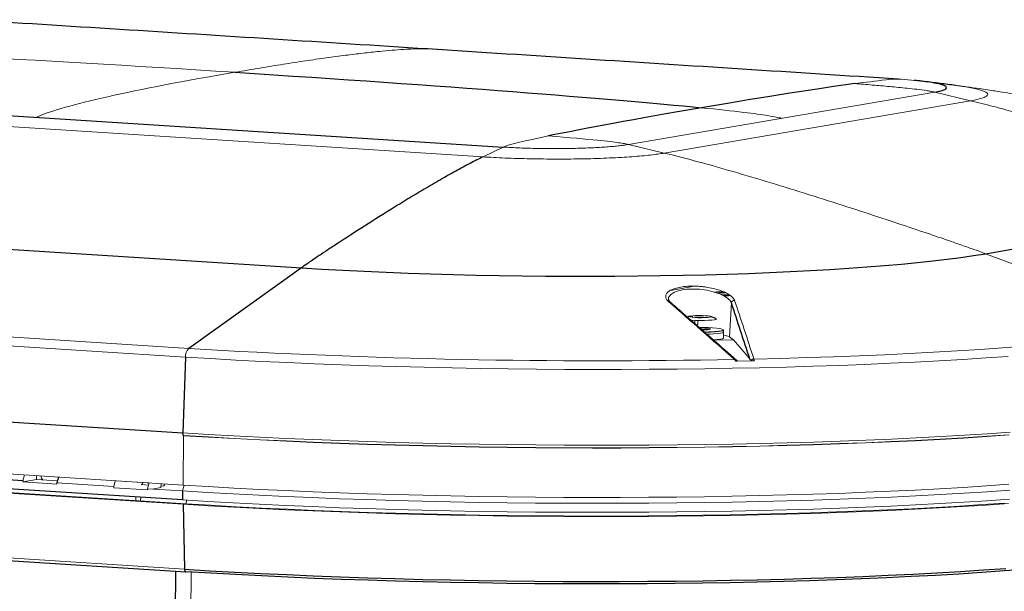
# Model space of a CAD drawing. Header units: millimetres. Extents: x -1472 to 1442, y -78 to 2620.
# Tile 101 of 102: x 886 to 1217, y 2307 to 2500. Entities that reach past the tile are written whole.
import ezdxf

# ---------------------------------------------------------------- set-up
doc = ezdxf.new("R2010")
doc.units = ezdxf.units.MM

msp = doc.modelspace()

# ---------------------------------------------------------------- linework, layer by layer
at = {"color": 7, "linetype": 'Continuous', "lineweight": 25}
for p, q in [((734.41, 2476.95), (1048.14, 2456.94)), ((1189.71, 2478.99), (1189.39, 2479.03)), ((666.53, 2436.3), (980.27, 2416.28)), ((1210.27, 2421.06), (1313.25, 2438.68)), ((980.27, 2416.28), (942.43, 2389.15)), ((1110.78, 2400), (1110.05, 2399.72)), ((1111.34, 2399.85), (1111.34, 2399.68)), ((1119.67, 2399.23), (1117.85, 2399.94)), ((1111.33, 2398.68), (1111.33, 2398.6)), ((941.33, 2386.24), (940.48, 2360.76)), ((626.75, 2380.77), (940.48, 2360.76)), ((940.7, 2359.8), (940.48, 2360.76)), ((940.37, 2338.18), (626.63, 2358.2)), ((886.69, 2344.63), (789.13, 2350.86)), ((886.69, 2344.63), (886.7, 2344.24)), ((898.61, 2345.86), (898.07, 2343.91)), ((940.31, 2341.21), (940.37, 2338.18)), ((627.68, 2334.04), (941.42, 2314.02)), ((940.58, 2336.73), (941.56, 2336.9)), ((940.58, 2336.73), (940.99, 2314.88)), ((936.51, 2101.78), (938.08, 2314.23)), ((941.42, 2314.02), (941.47, 2314.02))]:
    msp.add_line(p, q, dxfattribs=at)
at = {"color": 144, "linetype": 'Continuous', "lineweight": 18}
for p, q in [((1200.49, 2477.65), (1200.13, 2477.7)), ((1041.34, 2453.64), (727.61, 2473.66)), ((1090.24, 2457.81), (1193.22, 2475.43)), ((1193.22, 2475.43), (1205.26, 2472.53)), ((1205.26, 2472.53), (1102.29, 2454.91)), ((1048.14, 2456.94), (1041.34, 2453.64)), ((1090.24, 2457.81), (1102.29, 2454.91)), ((1210.27, 2421.06), (1277.1, 2396.11)), ((1104.4, 2408.7), (1112.43, 2410.08)), ((941.33, 2386.24), (627.59, 2406.25)), ((1103.69, 2405.71), (1103.73, 2404.93)), ((1124.85, 2404.46), (1124.17, 2393.1)), ((788.51, 2398.97), (942.43, 2389.15)), ((1111.79, 2399.69), (1111.79, 2399.8)), ((1111.79, 2398.2), (1111.8, 2398.65)), ((1111.81, 2399.63), (1111.81, 2399.68)), ((1112.55, 2398.61), (1112.54, 2397.23)), ((1113.57, 2397.18), (1113.58, 2398.58)), ((1121.36, 2395.07), (1121.5, 2395.03)), ((1122.2, 2392.68), (1122.22, 2395.36)), ((1118.97, 2391.92), (1125.57, 2392.07)), ((1119.37, 2391.92), (1119.37, 2392.09)), ((1120.12, 2392.15), (1120.12, 2391.94)), ((1124.17, 2393.1), (1125.57, 2392.07)), ((1125.12, 2392.06), (1125.12, 2392.4)), ((1126.28, 2384.88), (1132.58, 2385.01)), ((626.84, 2363.2), (940.57, 2343.18)), ((941.56, 2336.9), (627.83, 2356.91)), ((940.7, 2359.8), (940.57, 2343.18)), ((940.58, 2336.73), (626.85, 2356.74)), ((886.69, 2344.63), (887.18, 2346.59)), ((891.19, 2345), (886.7, 2344.24)), ((898.07, 2343.51), (886.7, 2344.24)), ((891.19, 2346.33), (891.19, 2345)), ((891.19, 2345.08), (893.36, 2344.95)), ((898.27, 2344.63), (891.19, 2345.08)), ((898.07, 2343.51), (898.07, 2343.91)), ((917.19, 2342.69), (898.07, 2343.91)), ((917.19, 2342.69), (917.68, 2344.64)), ((921.27, 2344.42), (921.42, 2344.4)), ((929.11, 2343.91), (921.42, 2344.4)), ((929.12, 2343.92), (928.57, 2341.96)), ((933.11, 2343.66), (933.06, 2342.33)), ((917.19, 2342.69), (917.21, 2342.29)), ((917.21, 2342.29), (928.57, 2341.56)), ((926.39, 2343.33), (928.91, 2343.17)), ((928.57, 2341.56), (928.57, 2341.96)), ((940.31, 2341.21), (928.57, 2341.96)), ((930.26, 2341.85), (933.06, 2342.33)), ((933.08, 2342.9), (933.84, 2342.85)), ((940.31, 2341.21), (940.83, 2343.17)), ((924.59, 2339.19), (924.61, 2337.98)), ((926.27, 2339.08), (926.25, 2337.87)), ((941.56, 2336.9), (941.63, 2338.1)), ((627.25, 2334.9), (940.99, 2314.88)), ((941.69, 2109.05), (943.2, 2313.92))]:
    msp.add_line(p, q, dxfattribs=at)
at = {"color": 7, "linetype": 'Continuous', "lineweight": 25, "flags": 128}
for points in [[(980.27, 2416.28), (987.16, 2415.86), (994.21, 2415.48), (1001.4, 2415.12), (1008.73, 2414.8), (1016.17, 2414.51), (1023.71, 2414.25), (1031.34, 2414.03), (1039.04, 2413.85), (1046.78, 2413.7), (1054.56, 2413.58), (1062.36, 2413.5), (1070.16, 2413.46), (1077.95, 2413.46), (1085.7, 2413.49), (1093.41, 2413.55), (1101.05, 2413.66), (1108.61, 2413.79), (1116.07, 2413.97), (1123.42, 2414.18), (1130.64, 2414.42), (1137.71, 2414.7), (1144.63, 2415.01), (1151.38, 2415.35), (1157.93, 2415.73), (1164.28, 2416.14), (1170.42, 2416.58), (1176.33, 2417.05), (1181.99, 2417.54), (1187.4, 2418.07), (1192.55, 2418.62), (1197.42, 2419.2), (1202.01, 2419.8), (1206.29, 2420.42), (1210.27, 2421.06)], [(940.99, 2314.88), (949.34, 2314.37), (957.86, 2313.89), (966.53, 2313.44), (975.35, 2313.03), (984.29, 2312.64), (993.34, 2312.29), (1002.5, 2311.98), (1011.75, 2311.7), (1021.07, 2311.45), (1030.45, 2311.24), (1039.87, 2311.07), (1049.33, 2310.93), (1058.81, 2310.83), (1068.3, 2310.77), (1077.77, 2310.74), (1087.22, 2310.75), (1096.64, 2310.79), (1106.01, 2310.87), (1115.31, 2310.99), (1124.53, 2311.14), (1133.67, 2311.33), (1142.7, 2311.56), (1151.61, 2311.82), (1160.39, 2312.12), (1169.02, 2312.45), (1177.5, 2312.81), (1185.81, 2313.21), (1193.94, 2313.64), (1201.88, 2314.1), (1209.61, 2314.6), (1217.13, 2315.13)], [(940.99, 2314.88), (941, 2314.7), (941.03, 2314.53), (941.08, 2314.37), (941.14, 2314.24), (941.21, 2314.14), (941.29, 2314.06), (941.38, 2314.03), (941.42, 2314.02)], [(1223.75, 2314.82), (1216.5, 2314.27), (1209.01, 2313.74), (1201.31, 2313.25), (1193.41, 2312.79), (1185.31, 2312.36), (1177.03, 2311.96), (1168.59, 2311.6), (1159.98, 2311.27), (1151.24, 2310.97), (1142.36, 2310.71), (1133.37, 2310.49), (1124.28, 2310.3), (1115.09, 2310.15), (1105.82, 2310.03), (1096.5, 2309.95), (1087.12, 2309.9), (1077.7, 2309.9), (1068.26, 2309.92), (1058.82, 2309.99), (1049.38, 2310.09), (1039.96, 2310.23), (1030.57, 2310.4), (1021.23, 2310.61), (1011.94, 2310.85), (1002.74, 2311.13), (993.62, 2311.45), (984.6, 2311.79), (975.69, 2312.17), (966.91, 2312.59), (958.28, 2313.04), (949.79, 2313.52), (941.47, 2314.02)]]:
    msp.add_lwpolyline(points, dxfattribs=at)
at = {"color": 144, "linetype": 'Continuous', "lineweight": 18, "flags": 128}
for points in [[(1112.52, 2399.57), (1111.63, 2399.65), (1110.99, 2399.75), (1110.68, 2399.86), (1110.73, 2399.98), (1111.13, 2400.08), (1111.84, 2400.16), (1112.79, 2400.22), (1113.89, 2400.24), (1115.03, 2400.23), (1116.11, 2400.18), (1117, 2400.11), (1117.64, 2400.01), (1117.95, 2399.89), (1117.9, 2399.78), (1117.5, 2399.67), (1116.79, 2399.59), (1115.84, 2399.53), (1114.74, 2399.51), (1113.59, 2399.52), (1112.52, 2399.57)], [(1111.16, 2398.69), (1111.6, 2398.66), (1112.94, 2398.6), (1114.37, 2398.57), (1115.8, 2398.58), (1117.13, 2398.63), (1118.27, 2398.71), (1119.13, 2398.82), (1119.67, 2398.95), (1119.84, 2399.09), (1119.67, 2399.23)], [(1121.16, 2395.03), (1121.83, 2395.18), (1122.15, 2395.35), (1122.1, 2395.52), (1121.68, 2395.69), (1120.92, 2395.85), (1119.85, 2395.99), (1118.52, 2396.11), (1116.99, 2396.19), (1115.33, 2396.25), (1114, 2396.26)], [(1114.23, 2396.06), (1114.63, 2396.06), (1115.76, 2396.02), (1116.73, 2395.95), (1117.43, 2395.85), (1117.79, 2395.73), (1117.77, 2395.62), (1117.37, 2395.51)], [(1122.21, 2394.7), (1122.19, 2394.64), (1121.87, 2394.47), (1121.19, 2394.32)], [(1122.21, 2394.7), (1122.19, 2394.64), (1121.87, 2394.47), (1121.19, 2394.32)], [(1122.16, 2395.46), (1122.19, 2395.3), (1121.87, 2395.13), (1121.2, 2394.98)], [(1132.41, 2385.6), (1141.45, 2385.82), (1150.38, 2386.08), (1159.17, 2386.37), (1167.82, 2386.69), (1176.31, 2387.05), (1184.64, 2387.45), (1192.78, 2387.88), (1200.74, 2388.34), (1208.48, 2388.83), (1216.01, 2389.35), (1223.31, 2389.91), (1230.38, 2390.49), (1237.19, 2391.1), (1243.74, 2391.74), (1250.03, 2392.41), (1256.03, 2393.1), (1261.75, 2393.82), (1267.18, 2394.56), (1272.3, 2395.32), (1277.1, 2396.11)], [(1122.2, 2392.68), (1122.17, 2392.61), (1121.85, 2392.45), (1121.18, 2392.29)], [(1217.89, 2386.48), (1210.37, 2385.96), (1202.62, 2385.46), (1194.67, 2385), (1186.53, 2384.56), (1178.21, 2384.17), (1169.72, 2383.8), (1161.07, 2383.47), (1152.27, 2383.17), (1143.35, 2382.91), (1134.3, 2382.69), (1125.16, 2382.5), (1115.92, 2382.34), (1106.6, 2382.22), (1097.22, 2382.14), (1087.79, 2382.1), (1078.32, 2382.09), (1068.83, 2382.12), (1059.33, 2382.18), (1049.84, 2382.28), (1040.36, 2382.42), (1030.92, 2382.6), (1021.53, 2382.81), (1012.19, 2383.05), (1002.94, 2383.33), (993.76, 2383.65), (984.69, 2384), (975.74, 2384.38), (966.91, 2384.8), (958.23, 2385.25), (949.69, 2385.73), (941.33, 2386.24)], [(940.48, 2360.76), (948.9, 2360.24), (957.47, 2359.76), (966.21, 2359.3), (975.08, 2358.89), (984.09, 2358.5), (993.2, 2358.15), (1002.42, 2357.83), (1011.73, 2357.55), (1021.12, 2357.3), (1030.56, 2357.09), (1040.06, 2356.92), (1049.58, 2356.78), (1059.13, 2356.68), (1068.68, 2356.61), (1078.22, 2356.58), (1087.74, 2356.59), (1097.22, 2356.64), (1106.65, 2356.72), (1116.02, 2356.84), (1125.31, 2356.99), (1134.5, 2357.18), (1143.59, 2357.41), (1152.57, 2357.67), (1161.41, 2357.97), (1170.1, 2358.3), (1178.64, 2358.67), (1187.01, 2359.07), (1195.2, 2359.5), (1203.19, 2359.97), (1210.97, 2360.47), (1218.54, 2361)], [(940.7, 2359.9), (949.09, 2359.38), (957.66, 2358.9), (966.37, 2358.45), (975.23, 2358.03), (984.22, 2357.65), (993.32, 2357.3), (1002.53, 2356.98), (1011.82, 2356.7), (1021.19, 2356.45), (1030.61, 2356.24), (1040.09, 2356.07), (1049.6, 2355.93), (1059.13, 2355.83), (1068.66, 2355.76), (1078.18, 2355.73), (1087.68, 2355.74), (1097.15, 2355.79), (1106.56, 2355.87), (1115.91, 2355.99), (1125.19, 2356.14), (1134.37, 2356.33), (1143.44, 2356.56), (1152.4, 2356.82), (1161.22, 2357.12), (1169.91, 2357.45), (1178.43, 2357.82), (1186.78, 2358.22), (1194.95, 2358.65), (1202.93, 2359.12), (1210.7, 2359.61), (1218.26, 2360.14)], [(1218.26, 2360.04), (1210.7, 2359.51), (1202.93, 2359.02), (1194.95, 2358.55), (1186.78, 2358.12), (1178.43, 2357.72), (1169.9, 2357.35), (1161.22, 2357.02), (1152.4, 2356.72), (1143.44, 2356.46), (1134.37, 2356.23), (1125.19, 2356.04), (1115.91, 2355.89), (1106.56, 2355.77), (1097.15, 2355.69), (1087.68, 2355.64), (1078.18, 2355.63), (1068.66, 2355.66), (1059.13, 2355.73), (1049.6, 2355.83), (1040.09, 2355.97), (1030.61, 2356.14), (1021.19, 2356.35), (1011.82, 2356.6), (1002.53, 2356.88), (993.32, 2357.2), (984.22, 2357.55), (975.23, 2357.93), (966.37, 2358.35), (957.66, 2358.8), (949.09, 2359.29), (940.7, 2359.8)], [(1218.43, 2341.45), (1210.86, 2340.92), (1203.08, 2340.43), (1195.08, 2339.96), (1186.89, 2339.53), (1178.52, 2339.12), (1169.98, 2338.76), (1161.29, 2338.43), (1152.44, 2338.13), (1143.47, 2337.86), (1134.37, 2337.64), (1125.18, 2337.45), (1115.88, 2337.29), (1106.52, 2337.17), (1097.08, 2337.09), (1087.6, 2337.05), (1078.08, 2337.04), (1068.53, 2337.07), (1058.98, 2337.13), (1049.43, 2337.23), (1039.91, 2337.37), (1030.41, 2337.55), (1020.96, 2337.76), (1011.58, 2338), (1002.27, 2338.29), (993.04, 2338.6), (983.92, 2338.96), (974.92, 2339.34), (966.04, 2339.76), (957.31, 2340.21), (948.73, 2340.7), (940.31, 2341.21)], [(940.57, 2343.18), (948.97, 2342.67), (957.53, 2342.19), (966.25, 2341.74), (975.11, 2341.32), (984.1, 2340.93), (993.2, 2340.58), (1002.4, 2340.26), (1011.7, 2339.98), (1021.06, 2339.74), (1030.49, 2339.53), (1039.97, 2339.35), (1049.47, 2339.21), (1059, 2339.11), (1068.54, 2339.05), (1078.06, 2339.02), (1087.56, 2339.03), (1097.03, 2339.07), (1106.44, 2339.15), (1115.79, 2339.27), (1125.06, 2339.43), (1134.24, 2339.62), (1143.32, 2339.84), (1152.28, 2340.11), (1161.1, 2340.4), (1169.78, 2340.74), (1178.3, 2341.1), (1186.66, 2341.5), (1194.83, 2341.94), (1202.81, 2342.4), (1210.58, 2342.9), (1218.13, 2343.43)], [(1218.31, 2338.42), (1210.75, 2337.89), (1202.96, 2337.4), (1194.97, 2336.93), (1186.79, 2336.5), (1178.43, 2336.1), (1169.89, 2335.73), (1161.2, 2335.4), (1152.36, 2335.1), (1143.39, 2334.84), (1134.31, 2334.61), (1125.11, 2334.42), (1115.83, 2334.26), (1106.46, 2334.14), (1097.04, 2334.06), (1087.56, 2334.02), (1078.04, 2334.01), (1068.51, 2334.04), (1058.96, 2334.1), (1049.42, 2334.2), (1039.9, 2334.34), (1030.41, 2334.52), (1020.97, 2334.73), (1011.59, 2334.98), (1002.28, 2335.26), (993.07, 2335.57), (983.95, 2335.93), (974.95, 2336.31), (966.08, 2336.73), (957.35, 2337.18), (948.78, 2337.67), (940.37, 2338.18)], [(1218.01, 2336.97), (1210.46, 2336.44), (1202.69, 2335.94), (1194.72, 2335.48), (1186.55, 2335.05), (1178.2, 2334.65), (1169.68, 2334.28), (1161.01, 2333.95), (1152.19, 2333.65), (1143.23, 2333.39), (1134.16, 2333.16), (1124.99, 2332.97), (1115.72, 2332.82), (1106.37, 2332.7), (1096.96, 2332.62), (1087.5, 2332.57), (1078, 2332.56), (1068.48, 2332.59), (1058.96, 2332.66), (1049.43, 2332.76), (1039.93, 2332.9), (1030.46, 2333.07), (1021.03, 2333.28), (1011.67, 2333.53), (1002.38, 2333.81), (993.18, 2334.13), (984.09, 2334.48), (975.1, 2334.86), (966.25, 2335.28), (957.54, 2335.73), (948.98, 2336.21), (940.58, 2336.73)], [(1216.76, 2337.14), (1209.27, 2336.61), (1201.57, 2336.12), (1193.66, 2335.66), (1185.55, 2335.23), (1177.27, 2334.83), (1168.82, 2334.47), (1160.21, 2334.14), (1151.46, 2333.84), (1142.58, 2333.58), (1133.59, 2333.36), (1124.48, 2333.17), (1115.29, 2333.02), (1106.02, 2332.9), (1096.69, 2332.82), (1087.3, 2332.77), (1077.88, 2332.76), (1068.44, 2332.79), (1058.99, 2332.86), (1049.54, 2332.96), (1040.11, 2333.1), (1030.72, 2333.27), (1021.37, 2333.48), (1012.08, 2333.72), (1002.87, 2334), (993.74, 2334.31), (984.72, 2334.66), (975.81, 2335.04), (967.02, 2335.46), (958.38, 2335.91), (949.89, 2336.38), (941.56, 2336.9)]]:
    msp.add_lwpolyline(points, dxfattribs=at)
at = {"color": 144, "linetype": 'Continuous', "lineweight": 18}
for centre, radius, start, end in [((1122.12, 2355.86), 52.37, 89.9003, 93.4417), ((1122.28, 2385.87), 22.06, 88.6887, 96.0705), ((1122.97, 2440.15), 32.92, 267.3857, 271.9563), ((1123.2, 2470.38), 63.46, 268.9504, 271.2661), ((1103.86, 2404.11), 0.782, 48.9434, 96.5111), ((1125.86, 2404.32), 1.03, 86.428, 172.4429), ((1113.93, 2348.34), 51.34, 86.6855, 92.4665), ((1113.83, 2322.99), 72.57, 87.371, 89.2112), ((1113.83, 2322.99), 72.57, 87.371, 89.2112), ((1114.99, 2413.57), 18.21, 270.1181, 277.5119), ((1115.94, 2433.76), 39.08, 269.805, 277.6722), ((1115.96, 2433.82), 39.19, 269.8463, 277.6771), ((1116.2, 2430.9), 36.93, 270.6428, 277.777), ((1121.75, 2387.56), 6.05, 66.4122, 85.6959), ((1117.29, 2418.36), 26.35, 273.3208, 278.4929), ((945.23, 2386.42), 3.91, 135.7496, 182.6706), ((1080.11, 4673.29), 2288.28, 266.55071, 271.14695), ((1125.99, 2384.71), 0.76, 29.9135, 96.2991), ((1132.37, 2384.54), 1.06, 87.9333, 142.1326), ((894.58, 2346.22), 1.76, 179.509, 226.2015), ((926.03, 2344.23), 0.97, 291.2608, 349.1474), ((933.46, 2343.77), 0.994, 292.6535, 348.6955)]:
    msp.add_arc(centre, radius, start, end, dxfattribs=at)
at = {"color": 7, "linetype": 'Continuous', "lineweight": 25}
for points, knots in [([(1022.71, 2489.95), (1005.43, 2491.05), (970.94, 2493.24), (919.15, 2496.52), (884.49, 2498.71), (867.17, 2499.81)], [0, 0, 0, 0, 0.334381, 0.667327, 1, 1, 1, 1]), ([(1180.91, 2479.8), (1163.45, 2480.92), (1128.52, 2483.16), (1075.7, 2486.55), (1040.41, 2488.82), (1022.72, 2489.95)], [0, 0, 0, 0, 0.332668, 0.665611, 1, 1, 1, 1]), ([(1189.05, 2479.07), (1188.67, 2479.12), (1187.85, 2479.22), (1186.85, 2479.31), (1186.3, 2479.36)], [0, 0, 0, 0, 0.4517564, 1, 1, 1, 1]), ([(1193.22, 2475.43), (1193.84, 2475.55), (1195.07, 2475.78), (1196.3, 2476.16), (1197.18, 2476.62), (1197.3, 2477.16), (1196.25, 2477.77), (1194, 2478.36), (1191.67, 2478.76), (1190.01, 2478.96), (1189.71, 2478.99)], [0, 0, 0, 0, 0.10726, 0.214551, 0.321812, 0.482569, 0.643326, 0.804083, 0.96484, 1, 1, 1, 1]), ([(1200.23, 2477.69), (1198.48, 2477.91), (1194.98, 2478.35), (1191.49, 2478.78), (1189.75, 2479)], [0, 0, 0, 0, 0.5000912, 1, 1, 1, 1]), ([(1041.34, 2453.64), (1039.98, 2452.98), (1038.53, 2452.25), (1035.47, 2450.65), (1033.86, 2449.78), (1030.53, 2447.94), (1028.8, 2446.97), (1025.26, 2444.93), (1021.63, 2442.81), (1017.93, 2440.58), (1014.24, 2438.34), (1012.4, 2437.2), (1006.98, 2433.83), (1003.48, 2431.62), (997.09, 2427.52), (994.2, 2425.65), (990.5, 2423.21), (989.37, 2422.47), (987.33, 2421.11), (986.42, 2420.51), (984.83, 2419.44), (984.14, 2418.97), (983.26, 2418.37), (982.99, 2418.19), (982.5, 2417.85), (981.38, 2417.07), (980.74, 2416.61), (980.27, 2416.28)], [0, 0, 0, 0, 0.0625, 0.0625, 0.125, 0.125, 0.1875, 0.1875, 0.25, 0.3125, 0.3125, 0.375, 0.375, 0.5, 0.5, 0.625, 0.625, 0.6875, 0.6875, 0.75, 0.75, 0.8125, 0.8125, 0.84375, 0.84375, 0.875, 1, 1, 1, 1])]:
    msp.add_open_spline(points, degree=3, knots=knots, dxfattribs=at)
at = {"color": 144, "linetype": 'Continuous', "lineweight": 18}
for points in [[(957.95, 2482.11), (887.1, 2486.63), (831.96, 2489.35), (801.06, 2490.18)], [(1125.91, 2385.46), (1118.53, 2391.95), (1111.15, 2398.43), (1103.77, 2404.89)], [(1125.93, 2405.35), (1128.09, 2398.78), (1130.25, 2392.2), (1132.41, 2385.6)], [(1125.57, 2392.07), (1127.4, 2389.91), (1129.23, 2387.75), (1131.05, 2385.59)], [(1126.49, 2385.17), (1126.55, 2385.14), (1126.6, 2385.12), (1126.65, 2385.09)]]:
    msp.add_open_spline(points, degree=3, dxfattribs=at)
for points, knots in [([(957.95, 2482.11), (960.74, 2482.59), (966.17, 2483.52), (974.09, 2484.8), (981.54, 2485.95), (988.51, 2486.95), (994.95, 2487.81), (1000.86, 2488.53), (1006.07, 2489.1), (1010.6, 2489.52), (1014.46, 2489.81), (1017.78, 2489.97), (1020.47, 2490.04), (1022.06, 2489.97), (1022.72, 2489.94)], [0, 0, 0, 0, 0.129058, 0.251339, 0.366452, 0.474005, 0.573609, 0.664872, 0.747405, 0.815058, 0.87475, 0.926182, 0.969063, 1, 1, 1, 1]), ([(957.95, 2482.11), (923.99, 2476.41), (898.48, 2470.43), (891.62, 2467.11), (891.27, 2466.94)], [0, 0, 0, 0, 0.95, 1, 1, 1, 1]), ([(1180.91, 2479.76), (1180.58, 2479.78), (1179.24, 2479.85), (1174.37, 2479.29), (1169.83, 2478.73), (1166.31, 2478.3)], [0, 0, 0, 0, 0.067489, 0.276392, 1, 1, 1, 1]), ([(1189.39, 2479.03), (1188.04, 2479.18), (1185.09, 2479.52), (1182.28, 2479.71), (1180.75, 2479.81)], [0, 0, 0, 0, 0.457555, 1, 1, 1, 1]), ([(1166.31, 2478.3), (1167.29, 2478.22), (1169.25, 2478.06), (1172.19, 2477.82), (1175.13, 2477.57), (1178.07, 2477.31), (1181.01, 2477.03), (1184.07, 2476.73), (1187.24, 2476.39), (1189.83, 2476.06), (1191.69, 2475.75), (1192.52, 2475.58), (1193.03, 2475.47), (1193.16, 2475.44), (1193.22, 2475.43)], [0, 0, 0, 0, 0.109174, 0.218086, 0.327018, 0.436185, 0.545487, 0.654725, 0.776932, 0.899437, 0.942755, 0.986037, 0.993017, 1, 1, 1, 1]), ([(1200.13, 2477.69), (1200.43, 2477.66), (1201.76, 2477.51), (1203.72, 2477.21), (1206.05, 2476.8), (1207.95, 2476.37), (1209.43, 2475.91), (1210.44, 2475.45), (1210.99, 2474.99), (1211.06, 2474.53), (1210.64, 2474.04), (1209.56, 2473.52), (1207.78, 2473), (1206.09, 2472.68), (1205.26, 2472.53)], [0, 0, 0, 0, 0.023842, 0.105813, 0.189079, 0.27323, 0.357832, 0.442433, 0.526585, 0.60985, 0.691822, 0.798437, 0.901356, 1, 1, 1, 1]), ([(1322.8, 2453.24), (1322.65, 2453.28), (1322.31, 2453.37), (1321.62, 2453.54), (1320.47, 2453.83), (1318.94, 2454.22), (1317.07, 2454.67), (1315.11, 2455.14), (1312.76, 2455.7), (1309.81, 2456.39), (1305.9, 2457.3), (1300.76, 2458.47), (1293.63, 2460.07), (1284.01, 2462.19), (1270.71, 2465.05), (1255.85, 2468.12), (1241.62, 2470.91), (1230.11, 2473.04), (1221.16, 2474.59), (1214.02, 2475.75), (1208.61, 2476.56), (1204.56, 2477.14), (1202.24, 2477.43), (1201.4, 2477.54)], [0, 0, 0, 0, 0.003692, 0.008102, 0.016712, 0.03306, 0.04686, 0.061581, 0.079352, 0.102604, 0.132503, 0.174202, 0.229189, 0.309446, 0.414403, 0.562698, 0.682698, 0.770794, 0.849476, 0.903387, 0.945616, 0.980211, 1, 1, 1, 1]), ([(1114.8, 2470.17), (1120.34, 2469.61), (1129.1, 2468.66), (1136.43, 2467.66), (1140.01, 2467.03), (1141.16, 2466.76), (1141.73, 2466.62)], [0, 0, 0, 0, 0.372322, 0.686161, 0.846126, 1, 1, 1, 1]), ([(1205.26, 2472.53), (1207.68, 2471.95), (1210.25, 2471.3), (1215.66, 2469.87), (1218.51, 2469.1), (1224.4, 2467.45), (1227.46, 2466.58), (1233.73, 2464.74), (1240.14, 2462.83), (1246.68, 2460.82), (1253.21, 2458.78), (1256.46, 2457.76), (1266.05, 2454.7), (1272.24, 2452.68), (1283.54, 2448.95), (1288.64, 2447.24), (1295.18, 2445.02), (1297.18, 2444.34), (1300.78, 2443.11), (1302.38, 2442.55), (1305.2, 2441.58), (1306.41, 2441.15), (1307.97, 2440.6), (1308.45, 2440.43), (1309.32, 2440.12), (1311.3, 2439.41), (1312.43, 2438.99), (1313.25, 2438.68)], [0, 0, 0, 0, 0.0625, 0.0625, 0.125, 0.125, 0.1875, 0.1875, 0.25, 0.3125, 0.3125, 0.375, 0.375, 0.5, 0.5, 0.625, 0.625, 0.6875, 0.6875, 0.75, 0.75, 0.8125, 0.8125, 0.84375, 0.84375, 0.875, 1, 1, 1, 1]), ([(1048.14, 2456.94), (1048.3, 2457.01), (1049.65, 2457.66), (1055.38, 2459.04), (1063.28, 2460.67)], [0.5662346, 0.5662346, 0.5662346, 0.5662346, 0.6162346, 1, 1, 1, 1]), ([(1063.28, 2460.67), (1070.47, 2460.09), (1080.46, 2459.22), (1086.5, 2458.5), (1088.94, 2458.09), (1089.82, 2457.9), (1090.24, 2457.81)], [0, 0, 0, 0, 0.372322, 0.686161, 0.846126, 1, 1, 1, 1]), ([(1090.24, 2457.81), (1089.72, 2457.73), (1088.68, 2457.56), (1087.43, 2457.41), (1086.77, 2457.34), (1086.11, 2457.26), (1084.72, 2457.13), (1083.19, 2457.01), (1082.39, 2456.95), (1081.6, 2456.89), (1079.94, 2456.79), (1078.18, 2456.7), (1077.28, 2456.66), (1076.38, 2456.62), (1074.53, 2456.55), (1072.61, 2456.5), (1070.66, 2456.46), (1068.69, 2456.43), (1066.68, 2456.42), (1065.67, 2456.42), (1064.66, 2456.42), (1062.63, 2456.43), (1060.61, 2456.46), (1059.61, 2456.47), (1058.6, 2456.49), (1056.61, 2456.54), (1054.65, 2456.61), (1053.69, 2456.65), (1052.73, 2456.69), (1050.83, 2456.77), (1049.04, 2456.88), (1048.14, 2456.94)], [0, 0, 0, 0, 0.0625, 0.125, 0.125, 0.125, 0.1875, 0.25, 0.25, 0.25, 0.3125, 0.375, 0.375, 0.375, 0.4375, 0.5, 0.5, 0.5625, 0.625, 0.625, 0.625, 0.6875, 0.75, 0.75, 0.75, 0.8125, 0.875, 0.875, 0.875, 0.9375, 1, 1, 1, 1]), ([(1102.29, 2454.91), (1100.99, 2454.69), (1099.45, 2454.47), (1095.84, 2454.06), (1093.77, 2453.87), (1089.17, 2453.53), (1086.63, 2453.38), (1081.21, 2453.14), (1078.32, 2453.04), (1072.37, 2452.92), (1069.31, 2452.89), (1063.21, 2452.9), (1060.17, 2452.93), (1054.3, 2453.05), (1051.47, 2453.14), (1046.14, 2453.36), (1043.64, 2453.5), (1041.34, 2453.64)], [0, 0, 0, 0, 0.125, 0.125, 0.25, 0.25, 0.375, 0.375, 0.5, 0.5, 0.625, 0.625, 0.75, 0.75, 0.875, 0.875, 1, 1, 1, 1]), ([(1102.29, 2454.91), (1102.59, 2454.84), (1102.9, 2454.76), (1109.7, 2453.1), (1117.29, 2451.04), (1133.68, 2446.29), (1142.45, 2443.61), (1159.63, 2438.2), (1168.02, 2435.48), (1182.87, 2430.57), (1189.33, 2428.39), (1196.91, 2425.8), (1199.1, 2425.04), (1202.8, 2423.76), (1204.3, 2423.23), (1207.95, 2421.93), (1209.19, 2421.47), (1210.27, 2421.06)], [0.2440624, 0.2440624, 0.2440624, 0.2440624, 0.25, 0.25, 0.375, 0.375, 0.5, 0.5, 0.625, 0.625, 0.75, 0.75, 0.8125, 0.8125, 0.875, 0.875, 1, 1, 1, 1]), ([(1103.77, 2404.89), (1103.43, 2405.18), (1103.18, 2405.48), (1102.92, 2405.93), (1102.86, 2406.09), (1102.77, 2406.39), (1102.75, 2406.54), (1102.76, 2406.99), (1102.85, 2407.28), (1103.11, 2407.7), (1103.22, 2407.84), (1103.49, 2408.11), (1103.64, 2408.24), (1103.98, 2408.49), (1104.17, 2408.61), (1104.6, 2408.84), (1104.83, 2408.95), (1105.59, 2409.27), (1106.17, 2409.45), (1107.13, 2409.68), (1107.46, 2409.75), (1108.17, 2409.87), (1108.53, 2409.92), (1109.65, 2410.05), (1110.44, 2410.11), (1111.67, 2410.13), (1112.09, 2410.13), (1112.93, 2410.11), (1113.35, 2410.1), (1114.2, 2410.04), (1114.62, 2410.01), (1115.47, 2409.92), (1115.9, 2409.86), (1117.14, 2409.68), (1117.95, 2409.53), (1119.52, 2409.16), (1120.25, 2408.96), (1121.28, 2408.61), (1121.61, 2408.49), (1122.25, 2408.24), (1122.55, 2408.11), (1123.4, 2407.71), (1123.9, 2407.43), (1124.54, 2407), (1124.74, 2406.85), (1125.09, 2406.55), (1125.24, 2406.4), (1125.51, 2406.1), (1125.62, 2405.95), (1125.81, 2405.65), (1125.88, 2405.5), (1125.93, 2405.35)], [0, 0, 0, 0, 0.0625, 0.0625, 0.09375, 0.09375, 0.125, 0.125, 0.1875, 0.1875, 0.21875, 0.21875, 0.25, 0.25, 0.28125, 0.28125, 0.3125, 0.3125, 0.375, 0.375, 0.40625, 0.40625, 0.4375, 0.4375, 0.5, 0.5, 0.53125, 0.53125, 0.5625, 0.5625, 0.59375, 0.59375, 0.625, 0.625, 0.6875, 0.6875, 0.75, 0.75, 0.78125, 0.78125, 0.8125, 0.8125, 0.875, 0.875, 0.90625, 0.90625, 0.9375, 0.9375, 0.96875, 0.96875, 1, 1, 1, 1]), ([(1124.85, 2404.46), (1124.82, 2404.54), (1124.62, 2405.1), (1123.69, 2406.14), (1121.41, 2407.42), (1118.4, 2408.42), (1114.99, 2409.05), (1111.46, 2409.23), (1108.17, 2408.92), (1105.5, 2408.12), (1103.92, 2406.92), (1103.45, 2405.76), (1103.96, 2405.06), (1104.12, 2404.84)], [0, 0, 0, 0, 0.019, 0.127045, 0.231643, 0.332334, 0.430398, 0.528364, 0.628973, 0.733768, 0.842115, 0.951544, 1, 1, 1, 1]), ([(1126.5, 2385.27), (1121.33, 2389.82), (1113.96, 2396.32), (1106.58, 2402.76), (1104.37, 2404.69)], [0, 0, 0, 0, 0.70026, 1, 1, 1, 1]), ([(1111.79, 2399.8), (1111.67, 2399.83), (1111.55, 2399.85), (1111.39, 2399.87), (1111.34, 2399.86), (1111.34, 2399.84), (1111.39, 2399.81), (1111.56, 2399.75), (1111.68, 2399.72), (1111.81, 2399.68)], [0, 0, 0, 0, 0.25, 0.25, 0.5, 0.5, 0.75, 0.75, 1, 1, 1, 1]), ([(1112.97, 2397.17), (1112.99, 2397.16), (1113.07, 2397.16), (1113.24, 2397.16), (1113.42, 2397.17), (1113.52, 2397.17), (1113.57, 2397.18)], [0, 0, 0, 0, 0.1044331, 0.4096616, 0.7149146, 1, 1, 1, 1]), ([(1126.28, 2384.88), (1126.23, 2385), (1126.17, 2385.12), (1126.04, 2385.31), (1125.98, 2385.4), (1125.91, 2385.46)], [0, 0, 0, 0, 0.5, 0.5, 1, 1, 1, 1]), ([(1126.65, 2385.09), (1126.69, 2385.07), (1126.72, 2385.05), (1126.76, 2385), (1126.76, 2384.98), (1126.72, 2384.94), (1126.68, 2384.92), (1126.53, 2384.89), (1126.41, 2384.88), (1126.28, 2384.88)], [0, 0, 0, 0, 0.25, 0.25, 0.5, 0.5, 0.75, 0.75, 1, 1, 1, 1]), ([(1131.05, 2385.59), (1131.11, 2385.52), (1131.18, 2385.45), (1131.33, 2385.32), (1131.42, 2385.25), (1131.53, 2385.19)], [0, 0, 0, 0, 0.5, 0.5, 1, 1, 1, 1]), ([(1131.53, 2385.19), (1131.57, 2385.17), (1131.61, 2385.15), (1131.72, 2385.11), (1131.78, 2385.09), (1131.95, 2385.05), (1132.06, 2385.03), (1132.3, 2385.01), (1132.45, 2385.01), (1132.58, 2385.01)], [0, 0, 0, 0, 0.25, 0.25, 0.5, 0.5, 0.75, 0.75, 1, 1, 1, 1]), ([(1132.41, 2385.6), (1132.44, 2385.53), (1132.47, 2385.45), (1132.53, 2385.25), (1132.55, 2385.14), (1132.58, 2385.01)], [0, 0, 0, 0, 0.5, 0.5, 1, 1, 1, 1])]:
    msp.add_open_spline(points, degree=3, knots=knots, dxfattribs=at)
at = {"color": 7, "linetype": 'Continuous', "lineweight": 25}
for points in [[(957.95, 2482.11), (1028.8, 2477.59), (1083.93, 2473.28), (1114.8, 2470.17)], [(1166.31, 2478.3), (1154.66, 2476.72), (1136.85, 2473.94), (1114.8, 2470.17)], [(1114.8, 2470.17), (1092.76, 2466.4), (1074.94, 2463.08), (1063.28, 2460.67)], [(1131.05, 2385.59), (1128.99, 2391.89), (1126.92, 2398.19), (1124.85, 2404.46)]]:
    msp.add_open_spline(points, degree=3, dxfattribs=at)

doc.saveas('drawing.dxf')
